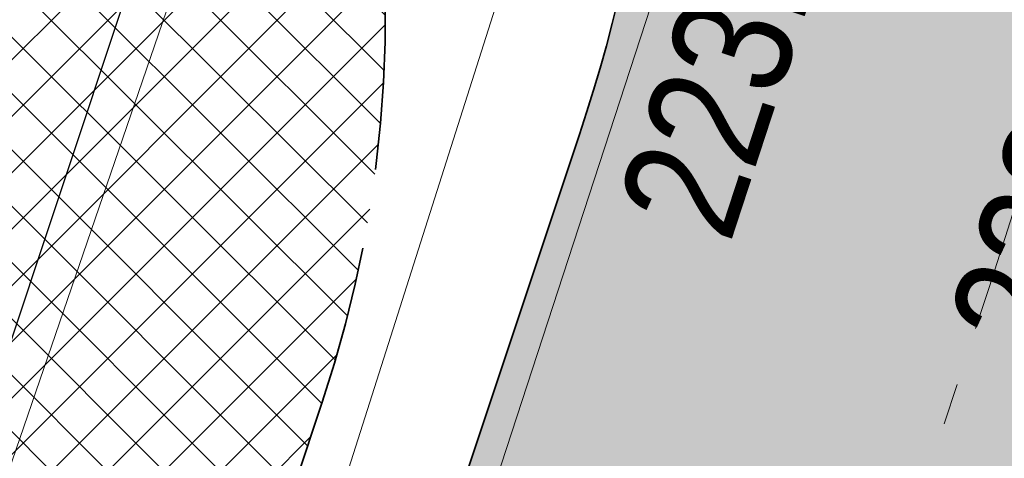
# Model space of a CAD drawing. Header units: metres. Extents: x 6599773 to 13199707, y 5688499 to 11377233.
# Tile 225 of 256: x 6600014.11 to 6600020.28, y 5689065.34 to 5689068.09. Entities that reach past the tile are written whole.
import ezdxf
from ezdxf.enums import TextEntityAlignment as Align

# ---------------------------------------------------------------- set-up
doc = ezdxf.new("R2010")
doc.units = ezdxf.units.M
doc.header["$MEASUREMENT"] = 0
for name, pattern in [('1', [0]), ('2_OTKJ', [2, 1.5, -0.5]), ('3_EGJE', [2.5, 1.5, -0.3700000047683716, 0.2600001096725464, -0.369999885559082]), ('BUG', [1.5, 1, -0.5]), ('GUK', [2, 1.5, -0.5])]:
    doc.linetypes.add(name, pattern=pattern)
for name, color, linetype, lineweight in [('_kolor chodnik', 50, '1', 0), ('_kolor zjazdy kostka', 7, '1', 0), ('_kolor ścieżka', 10, '1', 0), ('_kraweznik', 7, 'CONTINUOUS', 35), ('_obrzeze', 10, 'BUG', 35), ('_os', 7, '3_EGJE', 13), ('AS__Nowe_granice', 140, 'CONTINUOUS', 30), ('Kontury', 90, 'GUK', 5), ('OTK_L_0', 7, '2_OTKJ', 5), ('OTK_L_5', 7, 'CONTINUOUS', 5), ('OTR_T_0', 7, 'CONTINUOUS', 5), ('OTZ_L_1', 7, 'CONTINUOUS', 5)]:
    doc.layers.add(name, color=color, linetype=linetype, lineweight=lineweight)
doc.layers.add('_kolor jezdnia', color=7, linetype='1', lineweight=0, true_color=0x00dbdb)
doc.layers.add('_kolor pobocze', color=7, linetype='1', lineweight=0, true_color=0xff66ff)
doc.styles.add('STYL_ARIAL', font='ARIALN.TTF', dxfattribs={"width": 0.75, "oblique": 0.1})
pattern_1 = [(45, (0, 0), (-0.1767766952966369, 0.1767766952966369), []), (135, (0, 0), (-0.1767766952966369, -0.1767766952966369), [])]

msp = doc.modelspace()

# ---------------------------------------------------------------- hatches: boundary and pattern name
at = {"layer": '_kolor chodnik'}
h = msp.add_hatch(dxfattribs=at)
h.set_pattern_fill('ANSI37', color=256, scale=2)
h.set_pattern_definition(pattern_1)
h.paths.add_polyline_path([(6599849.938171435, 5688542.085872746), (6599852.232147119, 5688548.938742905), (6599853.573135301, 5688548.489851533), (6599853.827082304, 5688549.248475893), (6599851.793849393, 5688549.929093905), (6599849.895278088, 5688548.982823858), (6599847.823506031, 5688542.793750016)])
edge = h.paths.add_edge_path()
edge.add_line((6600018.106075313, 5689087.454911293), (6600022.42781917, 5689091.229234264))
edge.add_line((6600022.42781917, 5689091.229234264), (6600020.233254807, 5689093.742094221))
edge.add_line((6600020.233254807, 5689093.742094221), (6600017.159471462, 5689091.057656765))
edge.add_arc((6600023.275194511, 5689085.3851404), 8.341433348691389, 137.1531559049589, 148.8016577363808)
edge.add_line((6600016.140105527, 5689089.706021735), (6600018.106075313, 5689087.454911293))
h.paths.add_polyline_path([(6600038.501784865, 5689187.592294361), (6600037.906968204, 5689187.700586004), (6600037.63829624, 5689186.224843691), (6600038.240083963, 5689186.115282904)])
h.paths.add_polyline_path([(6600069.098302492, 5689360.276020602), (6600068.321239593, 5689360.413462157), (6600068.064048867, 5689358.936495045), (6600068.836639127, 5689358.799546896)])
h.paths.add_polyline_path([(6600082.393785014, 5689362.950258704), (6600082.941124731, 5689366.103121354), (6600081.481377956, 5689366.361351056), (6600080.923159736, 5689363.210828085)])
h.paths.add_polyline_path([(6600074.022236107, 5689388.065861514), (6600072.983907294, 5689388.249860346), (6600072.723374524, 5689386.77253894), (6600073.760538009, 5689386.588865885)])
h.paths.add_polyline_path([(6600105.613104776, 5689486.405659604), (6600106.749499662, 5689489.711933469), (6600105.298891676, 5689490.233346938), (6600104.143487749, 5689486.917306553)], flags=17)
h.paths.add_polyline_path([(6600132.519778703, 5689678.737346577), (6600131.761827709, 5689678.896110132), (6600131.444670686, 5689677.429261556), (6600132.212256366, 5689677.269208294)])
h.paths.add_polyline_path([(6600156.649397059, 5689798.7449027), (6600156.48800471, 5689797.958860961), (6600157.450195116, 5689797.757316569), (6600157.615023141, 5689798.542205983)])
h.paths.add_polyline_path([(6600189.055358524, 5689948.643107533), (6600187.902868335, 5689948.884512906), (6600187.600024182, 5689947.417400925), (6600188.748131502, 5689947.176379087)])
edge = h.paths.add_edge_path()
edge.add_line((6600204.459383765, 5690032.969035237), (6600204.153258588, 5690031.227801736))
edge.add_arc((6600202.328347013, 5690027.299936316), 4.331100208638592, 41.85300125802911, 65.08011549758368, ccw=False)
edge.add_arc((6600032.90393149, 5690051.979071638), 174.020003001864, 352.8070218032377, 353.495463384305)
edge.add_arc((6600202.372679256, 5690027.343587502), 5.999999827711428, 55.12102442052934, 69.64815978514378)
edge = h.paths.add_edge_path()
edge.add_line((6600205.046027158, 5690040.265402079), (6600204.972740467, 5690038.483452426))
edge.add_arc((6600203.986269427, 5690044.401803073), 5.999999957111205, 279.4630688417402, 294.9140560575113)
edge.add_line((6600206.513819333, 5690038.960158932), (6600206.607027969, 5690041.030672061))
edge.add_arc((6600203.986269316, 5690044.401803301), 4.270000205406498, 284.3702444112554, 307.86193139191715, ccw=False)
edge = h.paths.add_edge_path()
edge.add_arc((6600203.547470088, 5690044.558759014), 6.446878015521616, 324.4350091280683, 356.2013368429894, ccw=False)
edge.add_arc((6600203.986269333, 5690044.401803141), 6.00000007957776, 323.2169970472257, 357.4193489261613)
h.paths.add_polyline_path([(6600208.910055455, 5690121.713696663), (6600208.146285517, 5690121.748120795), (6600207.125602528, 5690121.794124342), (6600209.971605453, 5690121.665851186)])
edge = h.paths.add_edge_path()
edge.add_line((6600238.769818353, 5690481.648294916), (6600240.338176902, 5690490.873746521))
edge.add_line((6600240.338176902, 5690490.873746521), (6600241.251295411, 5690510.829461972))
edge.add_line((6600241.251295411, 5690510.829461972), (6600239.524022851, 5690510.928942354))
edge.add_line((6600239.524022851, 5690510.928942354), (6600238.633343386, 5690491.167757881))
edge.add_line((6600238.633343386, 5690491.167757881), (6600234.579716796, 5690467.661262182))
edge.add_line((6600234.579716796, 5690467.661262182), (6600234.449796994, 5690464.966873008))
edge.add_arc((6600242.443669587, 5690464.607462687), 8.00194818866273, 177.4256738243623, 268.2543056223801)
edge.add_line((6600242.199903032, 5690456.609228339), (6600242.216657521, 5690457.359274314))
edge.add_line((6600242.216657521, 5690457.359274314), (6600242.305257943, 5690458.836738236))
edge.add_arc((6600242.444504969, 5690464.607952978), 5.772894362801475, 177.0298084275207, 268.6178439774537, ccw=False)
edge.add_line((6600236.679365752, 5690464.907083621), (6600236.951876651, 5690470.95443634))
edge.add_line((6600236.951876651, 5690470.95443634), (6600238.150786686, 5690478.210832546))
edge.add_line((6600238.150786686, 5690478.210832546), (6600238.769818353, 5690481.648294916))
h.paths.add_polyline_path([(6600238.769818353, 5690481.648294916), (6600238.150786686, 5690478.210832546), (6600239.670056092, 5690477.930590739), (6600240.266710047, 5690481.376366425)], flags=17)
edge = h.paths.add_edge_path()
edge.add_line((6600223.366500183, 5690460.339976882), (6600223.276803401, 5690457.948865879))
edge.add_arc((6600221.105749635, 5690465.64864014), 7.999999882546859, 285.7465040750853, 299.8464885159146)
edge.add_line((6600225.08717264, 5690458.709744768), (6600225.240084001, 5690461.623695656))
edge.add_arc((6600221.105749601, 5690465.648640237), 5.769999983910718, 293.06724420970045, 315.7681070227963, ccw=False)
edge = h.paths.add_edge_path()
edge.add_arc((6600220.025145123, 5690444.676291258), 5.77000016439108, 37.996647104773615, 59.94382588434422, ccw=False)
edge.add_line((6600224.572175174, 5690448.22839199), (6600224.817793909, 5690451.081798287))
edge.add_arc((6600220.025145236, 5690444.676291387), 7.999999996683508, 53.19588653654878, 68.15166733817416)
edge.add_line((6600223.00235276, 5690452.101669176), (6600222.91504296, 5690449.670427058))
edge = h.paths.add_edge_path()
edge.add_arc((6600221.105749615, 5690465.648640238), 7.999999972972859, 328.0222308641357, 357.0132597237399)
edge.add_line((6600229.094882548, 5690465.23180147), (6600229.218816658, 5690467.593604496))
edge.add_line((6600229.218816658, 5690467.593604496), (6600228.218919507, 5690467.645774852))
edge.add_line((6600228.218919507, 5690467.645774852), (6600227.891778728, 5690461.411918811))
h.paths.add_polyline_path([(6600200.980142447, 5690012.236744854), (6600202.31727834, 5690011.956662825), (6600202.522293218, 5690012.935421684), (6600201.182321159, 5690013.216097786)])
h.paths.add_polyline_path([(6600196.457878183, 5689983.98337835), (6600195.202332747, 5689984.246370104), (6600194.899091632, 5689982.777335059), (6600196.150355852, 5689982.515240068)])
edge = h.paths.add_edge_path()
edge.add_line((6600112.305909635, 5689517.99101877), (6600112.691041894, 5689519.807934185))
edge.add_line((6600112.691041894, 5689519.807934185), (6600113.245521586, 5689522.423769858))
edge.add_line((6600113.245521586, 5689522.423769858), (6600111.553124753, 5689522.782507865))
edge.add_line((6600111.553124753, 5689522.782507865), (6600107.405864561, 5689503.217226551))
edge.add_line((6600107.405864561, 5689503.217226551), (6600099.494506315, 5689480.361667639))
edge.add_line((6600099.494506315, 5689480.361667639), (6600099.182814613, 5689478.891218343))
edge.add_arc((6600107.008997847, 5689477.232359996), 8.000059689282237, 168.0325629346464, 257.7529108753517)
edge.add_line((6600105.311960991, 5689469.414366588), (6600105.784990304, 5689471.593619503))
edge.add_arc((6600107.008927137, 5689477.232314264), 5.769999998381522, 168.0321375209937, 257.7533362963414, ccw=False)
edge.add_line((6600101.364343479, 5689478.42879883), (6600101.647245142, 5689479.76342708))
edge.add_line((6600101.647245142, 5689479.76342708), (6600104.143487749, 5689486.917306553))
edge.add_line((6600104.143487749, 5689486.917306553), (6600105.298891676, 5689490.233346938))
edge.add_line((6600105.298891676, 5689490.233346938), (6600108.240043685, 5689498.809726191))
edge.add_line((6600108.240043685, 5689498.809726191), (6600112.305909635, 5689517.99101877))
h.paths.add_polyline_path([(6600136.009573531, 5689645.499114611), (6600138.333647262, 5689645.012304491), (6600138.661671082, 5689646.578318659), (6600134.869459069, 5689647.372651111)])
at = {"layer": '_kolor jezdnia'}
h = msp.add_hatch(dxfattribs=at)
h.set_pattern_fill('ANSI37', color=256, scale=2.2)
h.set_pattern_definition([(311.9999999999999, (0, 0), (0.2043648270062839, 0.1840109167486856), []), (41.99999999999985, (0, 0), (-0.1840109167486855, 0.2043648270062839), [])])
edge = h.paths.add_edge_path()
edge.add_line((6599833.066047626, 5688539.933393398), (6599850.649511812, 5688527.983462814))
edge.add_arc((6599857.337592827, 5688536.653968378), 10.95025544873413, 169.5012687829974, 232.3548431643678, ccw=False)
edge.add_arc((6599858.085851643, 5688536.618142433), 11.69295282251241, 162.2507788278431, 169.9967502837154, ccw=False)
edge.add_line((6599846.949484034, 5688540.182754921), (6599847.823506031, 5688542.793750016))
edge.add_line((6599847.823506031, 5688542.793750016), (6599849.895278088, 5688548.982823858))
edge.add_line((6599849.895278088, 5688548.982823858), (6599852.434748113, 5688556.56906746))
edge.add_line((6599852.434748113, 5688556.56906746), (6599928.48625871, 5688783.760284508))
edge.add_line((6599928.48625871, 5688783.760284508), (6599931.025728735, 5688791.34652811))
edge.add_line((6599931.025728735, 5688791.34652811), (6599996.657773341, 5688987.411326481))
edge.add_line((6599996.657773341, 5688987.411326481), (6599999.197243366, 5688994.997570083))
edge.add_line((6599999.197243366, 5688994.997570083), (6600021.930100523, 5689062.908193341))
edge.add_line((6600021.930100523, 5689062.908193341), (6600017.620224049, 5689067.371531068))
edge.add_line((6600017.620224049, 5689067.371531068), (6600016.714558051, 5689064.654078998))
edge.add_line((6600016.714558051, 5689064.654078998), (6600012.423620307, 5689051.835617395))
edge.add_line((6600012.423620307, 5689051.835617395), (6600009.884150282, 5689044.249373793))
edge.add_line((6600009.884150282, 5689044.249373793), (6599977.53516164, 5688947.612159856))
edge.add_line((6599977.53516164, 5688947.612159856), (6599974.995691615, 5688940.025916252))
edge.add_line((6599974.995691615, 5688940.025916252), (6599942.096912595, 5688841.746295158))
edge.add_line((6599942.096912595, 5688841.746295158), (6599939.557442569, 5688834.160051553))
edge.add_line((6599939.557442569, 5688834.160051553), (6599882.679288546, 5688664.246042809))
edge.add_line((6599882.679288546, 5688664.246042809), (6599880.139818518, 5688656.659799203))
edge.add_line((6599880.139818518, 5688656.659799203), (6599852.464543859, 5688573.984527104))
edge.add_line((6599852.464543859, 5688573.984527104), (6599842.470137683, 5688544.127903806))
edge.add_arc((6599835.706422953, 5688546.652910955), 7.219660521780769, 248.54809133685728, 339.52856074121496, ccw=False)
h.paths.add_polyline_path([(6600044.653202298, 5689172.271628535), (6600046.276244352, 5689181.431901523), (6600047.759199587, 5689189.801539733), (6600051.0603021, 5689208.432603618), (6600052.368792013, 5689215.817578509), (6600054.808584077, 5689229.587499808), (6600056.11707399, 5689236.972474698), (6600057.346666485, 5689243.912161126), (6600058.655146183, 5689251.297078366), (6600058.831439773, 5689252.292060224), (6600060.098987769, 5689259.445963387), (6600060.139929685, 5689259.677035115), (6600061.407468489, 5689266.830886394), (6600072.329030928, 5689328.470998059), (6600073.637511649, 5689335.855921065), (6600077.337304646, 5689356.73715072), (6600078.820259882, 5689365.106788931), (6600081.142794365, 5689378.214921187), (6600082.53851694, 5689386.092227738), (6600095.187867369, 5689457.483787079), (6600091.082877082, 5689465.8405575), (6600089.043088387, 5689454.328211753), (6600087.870641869, 5689447.711051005), (6600087.560133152, 5689445.958573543), (6600086.562151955, 5689440.326076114), (6600082.433200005, 5689417.022719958), (6600080.95024477, 5689408.65308175), (6600077.202698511, 5689387.502337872), (6600075.719743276, 5689379.132699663), (6600073.469199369, 5689366.430874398), (6600071.986244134, 5689358.061236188), (6600069.986864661, 5689346.776955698), (6600068.591142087, 5689338.899649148), (6600065.559290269, 5689321.78820693), (6600064.163567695, 5689313.91090038), (6600059.719426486, 5689288.828650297), (6600058.323703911, 5689280.951343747), (6600057.563846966, 5689276.662793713), (6600056.168124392, 5689268.785487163), (6600054.804920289, 5689261.091711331), (6600053.409197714, 5689253.214404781), (6600053.264817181, 5689252.399536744), (6600051.869094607, 5689244.522230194), (6600051.183555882, 5689240.653124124), (6600049.787833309, 5689232.775817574), (6600046.593849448, 5689214.749319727), (6600045.198126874, 5689206.872013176), (6600044.41754409, 5689202.466488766), (6600042.934588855, 5689194.096850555), (6600036.429952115, 5689157.38538759), (6600034.94699688, 5689149.01574938), (6600030.579776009, 5689124.367629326), (6600027.529365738, 5689107.151445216), (6600024.895072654, 5689094.014582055), (6600030.583685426, 5689094.264316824), (6600032.945013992, 5689106.191885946), (6600043.170247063, 5689163.901990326)])
edge = h.paths.add_edge_path()
edge.add_line((6600111.106812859, 5689535.144351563), (6600111.256844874, 5689535.85214863))
edge.add_line((6600111.256844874, 5689535.85214863), (6600112.915748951, 5689543.678261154))
edge.add_line((6600112.915748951, 5689543.678261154), (6600117.304772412, 5689564.384094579))
edge.add_line((6600117.304772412, 5689564.384094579), (6600119.067357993, 5689572.699339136))
edge.add_line((6600119.067357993, 5689572.699339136), (6600120.087667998, 5689577.512794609))
edge.add_line((6600120.087667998, 5689577.512794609), (6600121.64289057, 5689584.849775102))
edge.add_line((6600121.64289057, 5689584.849775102), (6600128.436769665, 5689616.900852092))
edge.add_line((6600128.436769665, 5689616.900852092), (6600129.991992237, 5689624.237832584))
edge.add_line((6600129.991992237, 5689624.237832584), (6600132.660554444, 5689636.827148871))
edge.add_line((6600132.660554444, 5689636.827148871), (6600133.208838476, 5689639.444704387))
edge.add_line((6600133.208838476, 5689639.444704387), (6600134.848957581, 5689647.274775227))
edge.add_line((6600134.848957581, 5689647.274775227), (6600138.97649476, 5689666.979995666))
edge.add_line((6600138.97649476, 5689666.979995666), (6600140.51410642, 5689674.320687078))
edge.add_line((6600140.51410642, 5689674.320687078), (6600145.209128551, 5689696.735129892))
edge.add_line((6600145.209128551, 5689696.735129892), (6600146.746740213, 5689704.075821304))
edge.add_line((6600146.746740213, 5689704.075821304), (6600151.462308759, 5689726.588354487))
edge.add_line((6600151.462308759, 5689726.588354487), (6600152.999920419, 5689733.929045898))
edge.add_line((6600152.999920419, 5689733.929045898), (6600155.244070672, 5689744.642813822))
edge.add_line((6600155.244070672, 5689744.642813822), (6600156.781682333, 5689751.983505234))
edge.add_line((6600156.781682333, 5689751.983505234), (6600161.635515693, 5689775.156126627))
edge.add_line((6600161.635515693, 5689775.156126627), (6600163.378142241, 5689783.475576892))
edge.add_line((6600163.378142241, 5689783.475576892), (6600163.850769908, 5689785.731942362))
edge.add_line((6600163.850769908, 5689785.731942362), (6600167.028500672, 5689800.90270461))
edge.add_line((6600167.028500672, 5689800.90270461), (6600179.490888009, 5689860.399222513))
edge.add_line((6600179.490888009, 5689860.399222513), (6600181.233514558, 5689868.718672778))
edge.add_line((6600181.233514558, 5689868.718672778), (6600181.84713393, 5689871.648144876))
edge.add_line((6600181.84713393, 5689871.648144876), (6600183.38474559, 5689878.988836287))
edge.add_line((6600183.38474559, 5689878.988836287), (6600184.935818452, 5689886.393792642))
edge.add_line((6600184.935818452, 5689886.393792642), (6600186.575937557, 5689894.223863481))
edge.add_line((6600186.575937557, 5689894.223863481), (6600194.051338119, 5689929.912074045))
edge.add_line((6600194.051338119, 5689929.912074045), (6600195.691457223, 5689937.742144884))
edge.add_line((6600195.691457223, 5689937.742144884), (6600202.915799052, 5689972.231779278))
edge.add_line((6600202.915799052, 5689972.231779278), (6600204.555918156, 5689980.061850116))
edge.add_line((6600204.555918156, 5689980.061850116), (6600206.062781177, 5689987.255744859))
edge.add_line((6600206.062781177, 5689987.255744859), (6600207.702900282, 5689995.085815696))
edge.add_line((6600207.702900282, 5689995.085815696), (6600210.232559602, 5690007.162628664))
edge.add_line((6600210.232559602, 5690007.162628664), (6600211.694938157, 5690014.144150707))
edge.add_arc((6600028.177652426, 5690052.584442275), 187.5000004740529, 348.1696294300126, 357.4195276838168)
edge.add_line((6600215.487522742, 5690044.142720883), (6600208.310270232, 5690026.480446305))
edge.add_arc((6600032.903933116, 5690051.97907145), 177.2500013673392, 348.1696294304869, 351.7289130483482, ccw=False)
edge.add_line((6600206.38894146, 5690015.640182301), (6600205.966941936, 5690013.625519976))
edge.add_line((6600205.966941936, 5690013.625519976), (6600204.326822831, 5690005.795449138))
edge.add_line((6600204.326822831, 5690005.795449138), (6600197.076961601, 5689971.183982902))
edge.add_line((6600197.076961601, 5689971.183982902), (6600195.334335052, 5689962.864532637))
edge.add_line((6600195.334335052, 5689962.864532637), (6600193.44722506, 5689953.855305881))
edge.add_line((6600193.44722506, 5689953.855305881), (6600191.909227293, 5689946.512771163))
edge.add_line((6600191.909227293, 5689946.512771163), (6600185.49684423, 5689915.899498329))
edge.add_line((6600185.49684423, 5689915.899498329), (6600183.856521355, 5689908.068454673))
edge.add_line((6600183.856521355, 5689908.068454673), (6600182.066605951, 5689899.523243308))
edge.add_line((6600182.066605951, 5689899.523243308), (6600180.32407057, 5689891.204228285))
edge.add_line((6600180.32407057, 5689891.204228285), (6600174.320344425, 5689862.541919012))
edge.add_line((6600174.320344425, 5689862.541919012), (6600172.577809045, 5689854.222903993))
edge.add_line((6600172.577809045, 5689854.222903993), (6600163.663810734, 5689811.666703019))
edge.add_line((6600163.663810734, 5689811.666703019), (6600162.023782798, 5689803.837067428))
edge.add_line((6600162.023782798, 5689803.837067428), (6600160.924220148, 5689798.587659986))
edge.add_line((6600160.924220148, 5689798.587659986), (6600159.279208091, 5689790.734229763))
edge.add_line((6600159.279208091, 5689790.734229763), (6600157.107250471, 5689780.365115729))
edge.add_line((6600157.107250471, 5689780.365115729), (6600155.462238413, 5689772.511685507))
edge.add_line((6600155.462238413, 5689772.511685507), (6600153.380318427, 5689762.572418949))
edge.add_line((6600153.380318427, 5689762.572418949), (6600151.735124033, 5689754.718118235))
edge.add_line((6600151.735124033, 5689754.718118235), (6600148.586504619, 5689739.686336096))
edge.add_line((6600148.586504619, 5689739.686336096), (6600146.885007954, 5689731.563243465))
edge.add_line((6600146.885007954, 5689731.563243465), (6600141.75088822, 5689707.052510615))
edge.add_line((6600141.75088822, 5689707.052510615), (6600140.110896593, 5689699.223048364))
edge.add_line((6600140.110896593, 5689699.223048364), (6600133.483561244, 5689667.583574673))
edge.add_line((6600133.483561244, 5689667.583574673), (6600131.860394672, 5689659.834436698))
edge.add_line((6600131.860394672, 5689659.834436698), (6600131.740984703, 5689659.26436315))
edge.add_line((6600131.740984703, 5689659.26436315), (6600130.117814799, 5689651.515209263))
edge.add_line((6600130.117814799, 5689651.515209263), (6600127.278733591, 5689637.961189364))
edge.add_line((6600127.278733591, 5689637.961189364), (6600126.924568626, 5689636.290366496))
edge.add_line((6600126.924568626, 5689636.290366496), (6600125.166244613, 5689627.995226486))
edge.add_line((6600125.166244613, 5689627.995226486), (6600118.009503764, 5689594.232298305))
edge.add_line((6600118.009503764, 5689594.232298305), (6600116.251179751, 5689585.937158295))
edge.add_line((6600116.251179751, 5689585.937158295), (6600113.665314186, 5689573.737975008))
edge.add_line((6600113.665314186, 5689573.737975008), (6600111.898534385, 5689565.402943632))
edge.add_line((6600111.898534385, 5689565.402943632), (6600104.889982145, 5689532.33911599))
edge.add_line((6600104.889982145, 5689532.33911599), (6600103.226635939, 5689524.492047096))
edge.add_line((6600103.226635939, 5689524.492047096), (6600096.623876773, 5689493.342605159))
edge.add_line((6600096.623876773, 5689493.342605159), (6600094.968986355, 5689485.53542763))
edge.add_line((6600094.968986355, 5689485.53542763), (6600094.300101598, 5689482.379870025))
edge.add_line((6600094.300101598, 5689482.379870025), (6600099.182814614, 5689478.891218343))
edge.add_line((6600099.182814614, 5689478.891218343), (6600099.494506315, 5689480.361667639))
edge.add_line((6600099.494506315, 5689480.361667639), (6600111.106812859, 5689535.144351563))
edge = h.paths.add_edge_path()
edge.add_arc((6600239.213891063, 5690851.4003676), 10.0000000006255, -2.8342403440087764, 76.13703556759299, ccw=False)
edge.add_line((6600249.201658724, 5690850.905901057), (6600249.082723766, 5690848.503524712))
edge.add_line((6600249.082723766, 5690848.503524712), (6600247.016487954, 5690806.767468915))
edge.add_line((6600247.016487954, 5690806.767468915), (6600246.092398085, 5690789.152178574))
edge.add_line((6600246.092398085, 5690789.152178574), (6600233.768116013, 5690572.015170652))
edge.add_line((6600233.768116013, 5690572.015170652), (6600228.959056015, 5690465.29620206))
edge.add_line((6600228.959056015, 5690465.29620206), (6600234.588724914, 5690465.017134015))
edge.add_line((6600234.588724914, 5690465.017134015), (6600239.26254019, 5690571.767576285))
edge.add_line((6600239.26254019, 5690571.767576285), (6600252.505038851, 5690806.400146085))
edge.add_line((6600252.505038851, 5690806.400146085), (6600254.569211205, 5690848.094521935))
edge.add_arc((6600262.559425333, 5690847.6989487), 7.999999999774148, 76.13703557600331, 177.1657596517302, ccw=False)
edge.add_line((6600264.476229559, 5690855.465921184), (6600241.609896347, 5690861.109083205))
edge = h.paths.add_edge_path()
edge.add_line((6600250.031475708, 5690451.625307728), (6600250.231741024, 5690455.772579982))
edge.add_line((6600250.231741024, 5690455.772579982), (6600246.257763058, 5690456.417303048))
edge.add_line((6600246.257763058, 5690456.417303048), (6600242.171761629, 5690456.61060902))
edge.add_arc((6600242.563100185, 5690464.586983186), 7.985968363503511, 176.9123644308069, 267.1911945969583, ccw=False)
edge.add_line((6600234.588724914, 5690465.017134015), (6600228.959056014, 5690465.29620206))
edge.add_arc((6600220.965133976, 5690465.657286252), 8.002072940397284, 267.8289300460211, 357.413716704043, ccw=False)
edge.add_line((6600220.661989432, 5690457.660957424), (6600212.406915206, 5690458.119572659))
edge.add_line((6600212.406915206, 5690458.119572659), (6600208.431872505, 5690457.817501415))
edge.add_line((6600208.431872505, 5690457.817501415), (6600208.233912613, 5690454.548331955))
edge.add_line((6600208.233912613, 5690454.548331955), (6600212.129565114, 5690453.127270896))
edge.add_line((6600212.129565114, 5690453.127270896), (6600218.640548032, 5690452.76554962))
edge.add_line((6600218.640548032, 5690452.76554962), (6600216.486747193, 5690452.885205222))
edge.add_line((6600216.486747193, 5690452.885205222), (6600220.46890539, 5690452.663974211))
edge.add_arc((6600220.025145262, 5690444.676291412), 7.999999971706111, -0.3386579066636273, 86.8201700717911, ccw=False)
edge.add_line((6600228.025005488, 5690444.629006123), (6600227.803602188, 5690439.649256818))
edge.add_line((6600227.803602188, 5690439.649256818), (6600226.885525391, 5690435.936828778))
edge.add_line((6600226.885525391, 5690435.936828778), (6600225.534849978, 5690405.967249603))
edge.add_line((6600225.534849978, 5690405.967249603), (6600226.115199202, 5690402.187514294))
edge.add_line((6600226.115199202, 5690402.187514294), (6600213.445139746, 5690121.008786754))
edge.add_line((6600213.445139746, 5690121.008786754), (6600213.352800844, 5690118.960058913))
edge.add_line((6600213.352800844, 5690118.960058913), (6600209.980184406, 5690044.131649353))
edge.add_arc((6600203.986269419, 5690044.401803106), 5.999999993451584, 257.4162346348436, 357.41934921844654, ccw=False)
edge.add_line((6600202.679069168, 5690038.545931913), (6600201.589735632, 5690033.666039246))
edge.add_line((6600201.589735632, 5690033.666039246), (6600203.67987942, 5690033.199458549))
edge.add_arc((6600202.372679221, 5690027.343587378), 5.999999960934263, -8.27108729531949, 77.41623506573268, ccw=False)
edge.add_line((6600208.310270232, 5690026.480446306), (6600215.487522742, 5690044.142720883))
edge.add_line((6600215.487522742, 5690044.142720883), (6600216.199687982, 5690059.944661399))
edge.add_line((6600216.199687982, 5690059.944661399), (6600216.537356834, 5690067.437056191))
edge.add_line((6600216.537356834, 5690067.437056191), (6600223.893528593, 5690230.66011469))
edge.add_line((6600223.893528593, 5690230.66011469), (6600224.231197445, 5690238.152509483))
edge.add_line((6600224.231197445, 5690238.152509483), (6600233.507835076, 5690443.987992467))
edge.add_arc((6600241.499722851, 5690443.627812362), 7.999999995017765, 87.29208981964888, 177.4195277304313, ccw=False)
edge.add_line((6600241.877677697, 5690451.618879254), (6600246.021541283, 5690451.422886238))
edge.add_line((6600246.021541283, 5690451.422886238), (6600246.427694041, 5690451.443388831))
edge.add_line((6600246.427694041, 5690451.443388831), (6600246.793970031, 5690451.461878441))
edge.add_line((6600246.793970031, 5690451.461878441), (6600250.031475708, 5690451.625307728))
edge = h.paths.add_edge_path()
edge.add_line((6600007.33756506, 5689086.20374581), (6600006.980466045, 5689080.740822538))
edge.add_line((6600006.980466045, 5689080.740822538), (6600007.229745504, 5689080.720859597))
edge.add_line((6600007.229745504, 5689080.720859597), (6600008.093335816, 5689080.601653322))
edge.add_line((6600008.093335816, 5689080.601653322), (6600008.702681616, 5689080.53831051))
edge.add_arc((6600008.140193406, 5689070.554142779), 9.999999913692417, -18.557800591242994, 86.77547804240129, ccw=False)
edge.add_line((6600017.620224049, 5689067.371531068), (6600021.930100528, 5689062.908193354))
edge.add_arc((6599734.83819726, 5689159.011261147), 302.7499967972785, 341.4922000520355, 343.8640860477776)
edge.add_arc((6600034.895369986, 5689072.315877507), 9.581213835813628, 98.63328270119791, 164.5273290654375, ccw=False)
edge.add_line((6600033.457137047, 5689081.788529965), (6600033.832640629, 5689081.798737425))
edge.add_line((6600033.832640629, 5689081.798737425), (6600034.422462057, 5689082.05700874))
edge.add_line((6600034.422462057, 5689082.05700874), (6600036.833623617, 5689082.139040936))
edge.add_line((6600036.833623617, 5689082.139040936), (6600036.730225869, 5689087.148851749))
edge.add_line((6600036.730225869, 5689087.148851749), (6600036.579860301, 5689087.134303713))
edge.add_arc((6600036.479565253, 5689093.136286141), 6.002820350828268, 169.1687651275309, 270.9573417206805, ccw=False)
edge.add_line((6600030.583685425, 5689094.264316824), (6600024.895072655, 5689094.014582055))
edge.add_arc((6600015.200558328, 5689096.162123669), 9.929528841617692, 271.0943432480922, 347.5094668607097, ccw=False)
edge.add_arc((6600014.909438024, 5689089.646776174), 3.446070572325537, 264.4236009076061, 278.0194998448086, ccw=False)
edge.add_line((6600014.574573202, 5689086.217014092), (6600014.299554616, 5689086.232508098))
edge.add_line((6600014.299554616, 5689086.232508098), (6600010.474232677, 5689086.448019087))
edge.add_line((6600010.474232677, 5689086.448019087), (6600007.33756506, 5689086.20374581))
edge = h.paths.add_edge_path()
edge.add_line((6600105.490725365, 5689463.953528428), (6600106.927559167, 5689464.047234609))
edge.add_line((6600106.927559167, 5689464.047234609), (6600107.835, 5689468.66))
edge.add_line((6600107.835, 5689468.66), (6600105.311960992, 5689469.414366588))
edge.add_arc((6600107.008997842, 5689477.232359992), 8.000059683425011, 168.0325628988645, 257.7529109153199, ccw=False)
edge.add_line((6600099.182814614, 5689478.891218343), (6600094.300101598, 5689482.379870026))
edge.add_arc((6600586.245114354, 5689378.10423892), 502.8750369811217, 168.032376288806, 169.9522165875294)
edge.add_line((6600091.082877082, 5689465.8405575), (6600095.187867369, 5689457.483787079))
edge.add_arc((6600103.06517392, 5689456.088064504), 8.000000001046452, 77.7533362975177, 169.9524553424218, ccw=False)
edge.add_line((6600104.762140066, 5689463.906012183), (6600105.490725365, 5689463.953528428))
at = {"layer": '_kolor pobocze'}
h = msp.add_hatch(dxfattribs=at)
h.set_pattern_fill('ANSI37', color=256, scale=2)
h.set_pattern_definition(pattern_1)
edge = h.paths.add_edge_path()
edge.add_line((6600035.926965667, 5689101.56944285), (6600036.046865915, 5689102.311543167))
edge.add_arc((6600058.171848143, 5689233.778275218), 133.3154772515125, 259.4578941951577, 260.4470163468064, ccw=False)
edge.add_line((6600033.780707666, 5689102.713067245), (6600032.142559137, 5689101.847662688))
edge.add_arc((6599734.838175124, 5689159.011266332), 302.7500195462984, 347.6801154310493, 349.11639019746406, ccw=False)
edge.add_arc((6600036.478170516, 5689093.133441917), 6.000000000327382, 167.68011541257, 271.5571101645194)
edge.add_line((6600036.64121064, 5689087.1356575), (6600036.730491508, 5689087.137804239))
edge.add_line((6600036.730491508, 5689087.137804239), (6600036.71246321, 5689087.887583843))
edge.add_line((6600036.71246321, 5689087.887583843), (6600036.559840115, 5689087.884077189))
edge.add_arc((6600036.482532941, 5689093.14290691), 5.259397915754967, 170.6455005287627, 270.84221319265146, ccw=False)
edge.add_arc((6600545.796425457, 5688991.216220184), 524.6691769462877, 167.9170060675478, 168.7028219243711, ccw=False)
edge.add_line((6600032.751078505, 5689101.044345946), (6600034.011432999, 5689101.917298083))
edge.add_line((6600034.011432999, 5689101.917298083), (6600035.926965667, 5689101.56944285))
edge = h.paths.add_edge_path()
edge.add_line((6600002.828843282, 5688994.032881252), (6600003.066918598, 5688994.744091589))
edge.add_line((6600003.066918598, 5688994.744091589), (6600001.227880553, 5688995.359703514))
edge.add_line((6600001.227880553, 5688995.359703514), (6600000.55876659, 5688996.702196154))
edge.add_line((6600000.55876659, 5688996.702196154), (6600022.641310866, 5689062.67011804))
edge.add_arc((6599734.83819395, 5689159.011262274), 303.5000002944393, 341.4922000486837, 343.8640860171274)
edge.add_arc((6600035.267451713, 5689072.092773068), 9.250000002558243, 91.55711016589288, 163.8640860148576, ccw=False)
edge.add_line((6600035.016098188, 5689081.339357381), (6600036.868703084, 5689081.389717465))
edge.add_line((6600036.868703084, 5689081.389717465), (6600036.850674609, 5689082.139504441))
edge.add_line((6600036.850674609, 5689082.139504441), (6600034.995718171, 5689082.089080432))
edge.add_arc((6600035.267451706, 5689072.092773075), 9.999999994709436, 91.55711014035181, 163.8640860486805)
edge.add_arc((6599734.838192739, 5689159.011262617), 302.7500015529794, 341.4922000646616, 343.8640860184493, ccw=False)
edge.add_line((6600021.930100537, 5689062.908193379), (6599999.748942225, 5688996.6456785))
edge.add_line((6599999.748942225, 5688996.6456785), (6600000.695212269, 5688994.747107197))
edge.add_line((6600000.695212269, 5688994.747107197), (6600002.828843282, 5688994.032881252))
h.paths.add_polyline_path([(6599971.7492186, 5688907.297112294), (6599971.084233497, 5688908.631320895), (6599997.822068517, 5688988.526766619), (6599999.164561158, 5688989.195880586), (6600001.003599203, 5688988.580268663), (6600001.241674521, 5688989.291479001), (6599999.108043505, 5688990.005704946), (6599997.2094722, 5688989.059434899), (6599970.270280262, 5688908.583087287), (6599971.216550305, 5688906.684515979), (6599973.350181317, 5688905.970290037), (6599973.588256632, 5688906.681500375)])
h.paths.add_polyline_path([(6599932.504667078, 5688790.060553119), (6599931.835553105, 5688791.403045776), (6599968.343406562, 5688900.4641754), (6599969.685899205, 5688901.133289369), (6599971.524937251, 5688900.517677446), (6599971.763012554, 5688901.228887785), (6599969.629381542, 5688901.94311373), (6599967.730810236, 5688900.996843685), (6599931.025728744, 5688791.34652811), (6599931.971998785, 5688789.447956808), (6599933.988392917, 5688788.772975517), (6599934.226774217, 5688789.484136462)])
at = {"layer": '_kolor zjazdy kostka'}
h = msp.add_hatch(dxfattribs=at)
h.set_pattern_fill('ANSI37', color=256, scale=2)
h.set_pattern_definition(pattern_1)
h.paths.add_polyline_path([(6600244.137440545, 5690813.934732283), (6600242.369522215, 5690814.022127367), (6600242.097568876, 5690808.528921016), (6600243.865482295, 5690808.44142671)])
h.paths.add_polyline_path([(6600247.012128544, 5690806.679412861), (6600247.44273645, 5690815.377295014), (6600247.393289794, 5690814.378518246), (6600247.113277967, 5690808.722537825)])
h.paths.add_polyline_path([(6600242.297085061, 5690788.088808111), (6600240.958726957, 5690788.155683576), (6600240.648818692, 5690782.664569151), (6600241.987258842, 5690782.599147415)])
h.paths.add_polyline_path([(6600245.558275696, 5690780.919298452), (6600246.037231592, 5690789.405686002), (6600244.985820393, 5690788.453468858), (6600244.612601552, 5690781.981345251)])
h.paths.add_polyline_path([(6600241.348405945, 5690723.711515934), (6600242.272017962, 5690722.691689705), (6600242.749709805, 5690731.155680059), (6600241.698138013, 5690730.203317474), (6600241.472690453, 5690726.27550499)])
h.paths.add_polyline_path([(6600225.772794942, 5690394.589141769), (6600224.731429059, 5690393.637598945), (6600224.461246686, 5690387.644646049), (6600225.412923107, 5690386.603142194)])
h.paths.add_polyline_path([(6600223.012390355, 5690333.280720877), (6600223.372595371, 5690341.272607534), (6600222.32835346, 5690340.318436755), (6600222.058239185, 5690334.324941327)])
h.paths.add_polyline_path([(6600215.496388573, 5690166.390602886), (6600215.856593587, 5690174.382489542), (6600214.812834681, 5690173.428760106), (6600214.542018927, 5690167.435062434)])
h.paths.add_polyline_path([(6600212.446537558, 5690121.053392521), (6600213.399499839, 5690120.010473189), (6600213.788744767, 5690128.503024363), (6600212.745135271, 5690127.54943145)])
h.paths.add_polyline_path([(6600209.977420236, 5690121.665589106), (6600210.225142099, 5690127.162117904), (6600207.346107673, 5690127.291879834), (6600207.119593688, 5690121.794395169)])
h.paths.add_polyline_path([(6600207.950178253, 5690070.725854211), (6600204.880846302, 5690070.828947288), (6600204.643784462, 5690065.333808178), (6600207.702521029, 5690065.204598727)])
h.paths.add_polyline_path([(6600200.981479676, 5690012.236464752), (6600199.969248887, 5690007.339980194), (6600201.282587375, 5690007.064882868), (6600202.31726072, 5690011.956666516)])
h.paths.add_polyline_path([(6600193.613960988, 5689970.406358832), (6600192.398010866, 5689970.660657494), (6600191.286205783, 5689965.274578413), (6600192.486379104, 5689965.023185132)])
h.paths.add_polyline_path([(6600189.061271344, 5689948.671423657), (6600189.984133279, 5689953.050774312), (6600188.818902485, 5689953.32186217), (6600187.908781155, 5689948.91282903)])
h.paths.add_polyline_path([(6600180.976201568, 5689915.317449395), (6600179.952861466, 5689910.421322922), (6600181.008474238, 5689910.200199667), (6600182.033843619, 5689915.09540201)])
h.paths.add_polyline_path([(6600176.508279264, 5689893.538690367), (6600177.476023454, 5689893.335973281), (6600178.603605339, 5689898.719146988), (6600177.636002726, 5689898.922290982)])
h.paths.add_polyline_path([(6600179.28182965, 5689859.401159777), (6600180.522246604, 5689860.211927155), (6600181.057490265, 5689860.561775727), (6600183.598022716, 5689860.029600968), (6600184.726606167, 5689865.412570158), (6600182.186324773, 5689865.943033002), (6600181.604764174, 5689866.832779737), (6600181.024456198, 5689867.720610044)])
h.paths.add_polyline_path([(6600160.20081012, 5689810.862606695), (6600159.232772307, 5689811.065842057), (6600158.207991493, 5689806.171529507), (6600159.17573568, 5689805.968812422)])
h.paths.add_polyline_path([(6600156.493917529, 5689797.987177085), (6600155.463416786, 5689793.068691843), (6600156.431160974, 5689792.865974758), (6600157.461419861, 5689797.784520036)])
edge = h.paths.add_edge_path()
edge.add_arc((6600173.111981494, 5689800.679690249), 5.999999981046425, 204.6731153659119, 239.5411154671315, ccw=False)
edge.add_arc((6600173.162096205, 5689800.685330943), 6.047914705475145, 168.3203586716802, 204.5234866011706, ccw=False)
edge.add_line((6600167.239404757, 5689801.909666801), (6600163.65166784, 5689784.781499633))
edge.add_arc((6600169.524220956, 5689783.551410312), 5.999999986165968, 139.2146049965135, 168.1696294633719, ccw=False)
edge.add_arc((6600169.524220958, 5689783.551410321), 5.999999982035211, 96.80962310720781, 139.2146050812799, ccw=False)
edge.add_line((6600168.81279652, 5689789.509083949), (6600170.070461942, 5689795.507731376))
h.paths.add_polyline_path([(6600163.526364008, 5689776.866746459), (6600166.051243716, 5689776.337874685), (6600167.179826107, 5689781.720838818), (6600164.653945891, 5689782.24992016), (6600163.941148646, 5689783.340449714), (6600163.493329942, 5689784.025580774), (6600161.750703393, 5689775.706130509), (6600162.438017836, 5689776.155376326)])
h.paths.add_polyline_path([(6600152.614191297, 5689774.643430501), (6600153.639138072, 5689779.536616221), (6600152.646757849, 5689779.74492896), (6600151.646447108, 5689774.846147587)])
h.paths.add_polyline_path([(6600150.121074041, 5689767.466820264), (6600148.177624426, 5689758.167954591), (6600149.115997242, 5689757.971390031), (6600151.066362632, 5689767.268392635)])
h.paths.add_polyline_path([(6600142.970741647, 5689739.332500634), (6600141.888449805, 5689734.142420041), (6600144.036614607, 5689733.695518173), (6600145.123068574, 5689738.882330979)])
h.paths.add_polyline_path([(6600136.256357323, 5689701.052153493), (6600137.154085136, 5689700.864096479), (6600138.287960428, 5689706.274871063), (6600137.38649247, 5689706.464182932)])
h.paths.add_polyline_path([(6600130.081494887, 5689667.099389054), (6600129.212847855, 5689667.281639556), (6600128.083282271, 5689661.898895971), (6600128.953953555, 5689661.716447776)])
h.paths.add_polyline_path([(6600128.397394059, 5689659.030340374), (6600127.554144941, 5689659.207226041), (6600126.493408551, 5689653.810049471), (6600127.269860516, 5689653.647397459)])
h.paths.add_polyline_path([(6600134.990411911, 5689640.633636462), (6600137.30714639, 5689640.148363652), (6600138.339560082, 5689645.040620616), (6600136.015486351, 5689645.500958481), (6600135.435178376, 5689646.388788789), (6600134.8548704, 5689647.276619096), (6600133.214751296, 5689639.446548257), (6600134.102581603, 5689640.026856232)])
h.paths.add_polyline_path([(6600122.164164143, 5689634.294831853), (6600121.024067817, 5689628.914244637), (6600122.015114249, 5689628.705875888), (6600123.155614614, 5689634.086346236)])
h.paths.add_polyline_path([(6600114.542075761, 5689593.450769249), (6600113.493359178, 5689593.398339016), (6600112.364315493, 5689588.045694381), (6600113.29076438, 5689587.547532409)])
h.paths.add_polyline_path([(6600110.194543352, 5689572.941097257), (6600109.207819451, 5689573.148880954), (6600108.06771793, 5689567.768269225), (6600109.050143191, 5689567.53521504)])
h.paths.add_polyline_path([(6600119.083213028, 5689565.540446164), (6600119.089125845, 5689565.542290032), (6600121.462438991, 5689565.065690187), (6600122.598093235, 5689570.447168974), (6600120.229622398, 5689570.949214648), (6600119.651446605, 5689571.8119627), (6600119.073270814, 5689572.72765526), (6600117.310757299, 5689564.412754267)])
h.paths.add_polyline_path([(6600101.698666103, 5689532.937884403), (6600100.730666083, 5689533.141679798), (6600099.694214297, 5689528.250234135), (6600100.669121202, 5689528.045267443)])
h.paths.add_polyline_path([(6600094.06402112, 5689496.827028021), (6600093.080194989, 5689497.033910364), (6600092.036590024, 5689492.143967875), (6600093.038865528, 5689491.933250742)])
h.paths.add_polyline_path([(6600083.709836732, 5689453.749808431), (6600082.738586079, 5689448.336231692), (6600084.647281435, 5689448.027407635), (6600085.606840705, 5689453.416583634)])
h.paths.add_polyline_path([(6600084.434394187, 5689446.825895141), (6600083.731191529, 5689446.921126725), (6600082.928047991, 5689442.491821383), (6600083.649300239, 5689442.394910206)])
h.paths.add_polyline_path([(6600078.04194071, 5689410.721110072), (6600078.996952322, 5689416.137564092), (6600078.0548333, 5689416.304853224), (6600077.111232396, 5689410.886043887)])
h.paths.add_polyline_path([(6600072.911565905, 5689386.768652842), (6600071.96046622, 5689381.312635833), (6600072.800073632, 5689381.163221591), (6600073.76645083, 5689386.590709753)])
h.paths.add_polyline_path([(6600082.887400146, 5689379.432062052), (6600085.278102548, 5689379.034943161), (6600086.160383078, 5689383.956496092), (6600083.759726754, 5689384.355378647), (6600083.152078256, 5689385.224725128), (6600082.544429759, 5689386.094071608), (6600081.148707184, 5689378.216765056), (6600082.018053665, 5689378.824413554)])
h.paths.add_polyline_path([(6600080.731401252, 5689363.247695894), (6600080.041469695, 5689363.369939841), (6600079.433821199, 5689364.239286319), (6600078.8261727, 5689365.108632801), (6600077.343217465, 5689356.73899459), (6600078.212563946, 5689357.346643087), (6600079.081910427, 5689357.954291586), (6600081.429189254, 5689357.564866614), (6600082.388748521, 5689362.980514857)])
h.paths.add_polyline_path([(6600069.104215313, 5689360.304336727), (6600070.063917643, 5689365.720487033), (6600069.2708267, 5689365.861009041), (6600068.327152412, 5689360.441778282)])
h.paths.add_polyline_path([(6600066.55061698, 5689345.891799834), (6600065.546169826, 5689346.069805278), (6600064.677796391, 5689341.145792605), (6600065.678290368, 5689340.968483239)])
h.paths.add_polyline_path([(6600061.138656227, 5689321.077501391), (6600060.270282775, 5689316.15348863), (6600061.250715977, 5689315.979734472), (6600062.127590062, 5689320.902245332)])
h.paths.add_polyline_path([(6600055.325252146, 5689288.11325564), (6600054.456878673, 5689283.189242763), (6600055.410852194, 5689283.020177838), (6600056.28317863, 5689287.917022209)])
h.paths.add_polyline_path([(6600048.045675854, 5689182.819289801), (6600050.371939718, 5689182.407116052), (6600051.314445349, 5689187.67761207), (6600048.980409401, 5689188.064690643), (6600048.372760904, 5689188.934037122), (6600047.765112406, 5689189.803383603), (6600046.306982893, 5689181.603992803), (6600046.972918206, 5689182.069462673)])
h.paths.add_polyline_path([(6600040.943690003, 5689201.374141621), (6600039.339175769, 5689201.66987967), (6600038.429882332, 5689196.244216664), (6600039.984130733, 5689195.958493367)])
h.paths.add_polyline_path([(6600032.993704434, 5689156.473759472), (6600032.278185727, 5689156.600537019), (6600031.299242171, 5689151.188930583), (6600032.034145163, 5689151.058111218)])
h.paths.add_polyline_path([(6600026.309179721, 5689123.603833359), (6600025.417362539, 5689118.683970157), (6600026.271201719, 5689118.532684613), (6600027.143528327, 5689123.456001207)])
h.paths.add_polyline_path([(6600013.302986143, 5689054.462576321), (6600015.84245617, 5689062.048819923), (6600014.576741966, 5689061.417973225), (6600012.672139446, 5689055.728290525)])
h.paths.add_polyline_path([(6599974.547216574, 5688938.686171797), (6599977.086686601, 5688946.272415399), (6599975.820972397, 5688945.641568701), (6599973.916369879, 5688939.951886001)])
h.paths.add_polyline_path([(6599942.102825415, 5688841.748139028), (6599940.837111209, 5688841.117292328), (6599938.932508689, 5688835.427609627), (6599939.563355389, 5688834.161895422)])
h.paths.add_polyline_path([(6599882.685201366, 5688664.247886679), (6599881.419487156, 5688663.617039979), (6599879.514884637, 5688657.927357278), (6599880.145731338, 5688656.661643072)])
h.paths.add_polyline_path([(6599851.799762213, 5688549.930937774), (6599853.832995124, 5688549.250319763), (6599855.420163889, 5688553.991722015), (6599853.386930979, 5688554.672340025), (6599852.913795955, 5688555.621625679), (6599852.440660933, 5688556.570911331), (6599849.901190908, 5688548.984667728)])
h.paths.add_polyline_path([(6600233.581687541, 5690586.458647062), (6600234.520016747, 5690585.337735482), (6600234.976631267, 5690593.42826699), (6600233.922640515, 5690592.499827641)])
h.paths.add_polyline_path([(6600231.728371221, 5690526.750719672), (6600230.676277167, 5690525.793817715), (6600230.420013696, 5690519.782861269), (6600231.363586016, 5690518.655686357)])
h.paths.add_polyline_path([(6600237.577122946, 5690639.505119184), (6600236.516490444, 5690638.540451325), (6600236.176926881, 5690632.541599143), (6600237.1204992, 5690631.41442423)])
h.paths.add_polyline_path([(6600238.927801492, 5690681.139540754), (6600239.8637879, 5690680.021427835), (6600240.320411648, 5690688.112122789), (6600239.268317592, 5690687.155220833)])
h.paths.add_polyline_path([(6600218.122284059, 5690224.814875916), (6600217.079933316, 5690223.862433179), (6600216.809648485, 5690217.865326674), (6600217.762143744, 5690216.822918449)])
h.paths.add_polyline_path([(6600219.363739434, 5690274.535639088), (6600220.315886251, 5690273.493612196), (6600220.675810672, 5690281.480778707), (6600219.633750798, 5690280.528598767)])
h.paths.add_polyline_path([(6600168.75986753, 5689856.554734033), (6600169.729143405, 5689856.351696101), (6600170.857343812, 5689861.737822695), (6600169.889741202, 5689861.940966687)])
h.paths.add_polyline_path([(6600168.841833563, 5689852.115601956), (6600167.871405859, 5689852.319339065), (6600166.844894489, 5689847.425845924), (6600167.816759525, 5689847.221809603)])
at = {"layer": '_kolor ścieżka'}
h = msp.add_hatch(dxfattribs=at)
h.set_pattern_fill('ANSI37', color=10, scale=2)
h.set_pattern_definition(pattern_1)
edge = h.paths.add_edge_path()
edge.add_line((6599877.145262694, 5688659.244027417), (6599854.614951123, 5688591.938475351))
edge.add_line((6599854.614951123, 5688591.938475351), (6599854.214414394, 5688589.387325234))
edge.add_line((6599854.214414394, 5688589.387325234), (6599839.435327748, 5688545.233719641))
edge.add_arc((6599834.52303551, 5688547.748213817), 5.518450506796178, 246.5150871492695, 332.8930934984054, ccw=False)
edge.add_line((6599832.323891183, 5688542.68688393), (6599836.925902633, 5688539.594394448))
edge.add_arc((6599835.881373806, 5688546.528699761), 7.012533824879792, 278.5661808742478, 339.9794081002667)
edge.add_line((6599842.470137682, 5688544.127903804), (6599857.359687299, 5688588.607952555))
edge.add_line((6599857.359687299, 5688588.607952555), (6599857.303782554, 5688591.591210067))
edge.add_line((6599857.303782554, 5688591.591210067), (6599879.508971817, 5688657.925513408))
edge.add_line((6599879.508971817, 5688657.925513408), (6599879.193548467, 5688658.558370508))
edge.add_line((6599879.193548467, 5688658.558370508), (6599877.145262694, 5688659.244027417))
h.paths.add_polyline_path([(6599879.193548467, 5688658.558370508), (6599879.508971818, 5688657.925513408), (6599881.413574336, 5688663.615196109), (6599880.780717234, 5688663.299772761), (6599878.732431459, 5688663.985429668), (6599877.145262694, 5688659.244027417)])
h.paths.add_polyline_path([(6599938.926595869, 5688835.425765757), (6599938.61117252, 5688836.058622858), (6599936.562886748, 5688836.744279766), (6599878.732431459, 5688663.985429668), (6599880.780717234, 5688663.299772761), (6599881.413574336, 5688663.615196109)])
h.paths.add_polyline_path([(6599974.364844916, 5688941.291630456), (6599974.049421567, 5688941.924487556), (6599972.001135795, 5688942.610144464), (6599936.562886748, 5688836.744279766), (6599938.61117252, 5688836.058622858), (6599938.926595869, 5688835.425765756)])
h.paths.add_polyline_path([(6599974.049421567, 5688941.924487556), (6599974.364844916, 5688941.291630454), (6600009.253303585, 5689045.515087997), (6600008.937880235, 5689046.147945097), (6600006.889594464, 5689046.833602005), (6599972.001135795, 5688942.610144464)])
h.paths.add_polyline_path([(6600008.937880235, 5689046.147945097), (6600009.253303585, 5689045.515087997), (6600011.157906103, 5689051.204770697), (6600010.525049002, 5689050.889347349), (6600008.476763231, 5689051.575004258), (6600006.889594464, 5689046.833602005)])
edge = h.paths.add_edge_path()
edge.add_arc((6599858.085851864, 5688536.618142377), 11.69295304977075, 162.2507788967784, 169.9967501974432)
edge.add_line((6599846.570656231, 5688538.649255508), (6599849.824991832, 5688528.706403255))
edge.add_line((6599849.824991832, 5688528.706403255), (6599853.135519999, 5688528.731057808))
edge.add_line((6599853.135519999, 5688528.731057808), (6599849.868997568, 5688538.728963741))
edge.add_line((6599849.868997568, 5688538.728963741), (6599850.886451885, 5688541.768438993))
edge.add_line((6599850.886451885, 5688541.768438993), (6599849.938171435, 5688542.085872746))
edge.add_line((6599849.938171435, 5688542.085872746), (6599847.823506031, 5688542.793750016))
edge.add_line((6599847.823506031, 5688542.793750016), (6599846.949484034, 5688540.182754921))
edge = h.paths.add_edge_path()
edge.add_arc((6600008.743460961, 5689068.123037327), 7.659999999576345, 341.4922000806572, 372.1491631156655)
edge.add_line((6600016.231900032, 5689069.735141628), (6600014.371922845, 5689078.374983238))
edge.add_arc((6600008.140193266, 5689070.554142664), 10.00000004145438, 51.45178747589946, 78.26461791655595)
edge.add_line((6600010.174112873, 5689080.345116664), (6600010.018184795, 5689077.577393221))
edge.add_arc((6600009.814745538, 5689075.098871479), 2.486856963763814, 14.594442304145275, 85.30763078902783, ccw=False)
edge.add_line((6600012.221360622, 5689075.725498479), (6600013.747330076, 5689068.637167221))
edge.add_line((6600013.747330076, 5689068.637167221), (6600013.596857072, 5689066.921144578))
edge.add_line((6600013.596857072, 5689066.921144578), (6600008.476763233, 5689051.575004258))
edge.add_line((6600008.476763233, 5689051.575004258), (6600010.525049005, 5689050.88934735))
edge.add_line((6600010.525049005, 5689050.88934735), (6600011.157906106, 5689051.204770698))
edge.add_line((6600011.157906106, 5689051.204770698), (6600016.00728921, 5689065.691494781))

# ---------------------------------------------------------------- linework, layer by layer
at = {"layer": '_kraweznik'}
msp.add_line((6600016.714558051, 5689064.654078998), (6600017.620224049, 5689067.371531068), dxfattribs=at)
msp.add_arc((6600008.140193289, 5689070.554142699), 10, 341.4422000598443, 86.77547739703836, dxfattribs=at)
at = {"layer": '_obrzeze'}
msp.add_line((6600016.007289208, 5689065.691494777), (6599857.303782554, 5688591.591210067), dxfattribs=at)
msp.add_arc((6600008.74346096, 5689068.123037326), 7.66, 341.4922000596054, 12.14916308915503, dxfattribs=at)
at = {"layer": '_os'}
msp.add_arc((6599734.83819421, 5689159.011262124), 300, 341.4922000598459, 349.9524553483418, dxfattribs=at)
at = {"layer": 'AS__Nowe_granice'}
msp.add_lwpolyline([(6600019.34, 5689081.95), (6599838.5601, 5688539.0294)], dxfattribs=at)
at = {"layer": 'Kontury', "color": 3, "linetype": '1'}
msp.add_lwpolyline([(6600003.208, 5689033.5021), (6600019.34, 5689081.95)], dxfattribs=at)
at = {"layer": 'OTK_L_0', "color": 7, "linetype": '1'}
msp.add_lwpolyline([(6600018.489, 5689069.467), (6600012.734, 5689051.823)], dxfattribs=at)
at = {"layer": 'OTK_L_5', "color": 7}
for points in [[(6600016.023, 5689071.041), (6600008.406, 5689048.826)], [(6600010.779, 5689048.316), (6600017.941, 5689070.836)]]:
    msp.add_lwpolyline(points, dxfattribs=at)
at = {"layer": 'OTZ_L_1', "color": 7, "linetype": '1'}
msp.add_lwpolyline([(6600016.023, 5689071.041), (6600008.406, 5689048.826)], dxfattribs=at)

# ---------------------------------------------------------------- texts
at = {"layer": 'OTR_T_0', "color": 7, "style": 'STYL_ARIAL'}
msp.add_text('223.16', height=0.75, rotation=71.9, dxfattribs=at).set_placement((6600018.6672, 5689069.4087), align=Align.TOP_RIGHT)
msp.add_text('223.25', height=0.75, rotation=71.9, dxfattribs=at).set_placement((6600021.0954, 5689068.5556), align=Align.MIDDLE_RIGHT)

doc.saveas('drawing.dxf')
